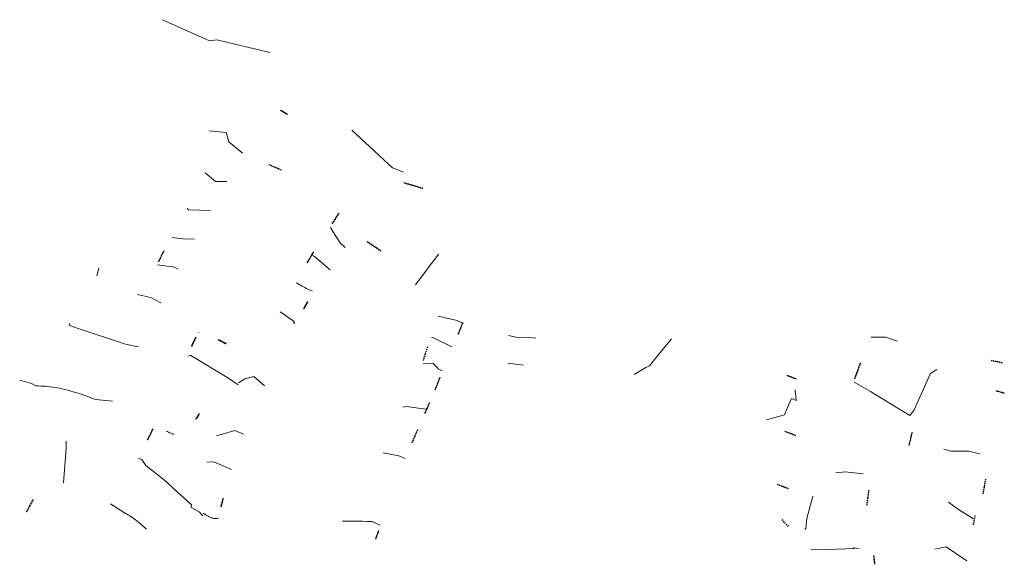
# Model space of a CAD drawing. Header units: metres. Extents: x 416209 to 416484, y 76215 to 76510.
# Tile 4 of 4: x 416286 to 416381, y 76416 to 76469. Entities that reach past the tile are written whole.
import ezdxf

# ---------------------------------------------------------------- set-up
doc = ezdxf.new("R2010")
doc.units = ezdxf.units.M
doc.linetypes.add('0_SN-Dash-1_100', pattern=[0.004, 0.001, -0.001, 0.001, -0.001])
for name, color, linetype, lineweight, true_color in [('01_SN_VRATA', 7, 'Continuous', 9, 0x800040), ('Primary Contours', 7, 'Continuous', 9, 0xc0c0c0), ('Secondary Contours', 7, 'Continuous', 9, 0xc0c0c0)]:
    doc.layers.add(name, color=color, linetype=linetype, lineweight=lineweight, true_color=true_color)

# ---------------------------------------------------------------- blocks, each defined once
blk = doc.blocks.new('SN-Dvokrilna_vrata-simetrična - 155x190-7364317-_3D_')
at = {"layer": '01_SN_VRATA', "color": 252, "linetype": '0_SN-Dash-1_100', "true_color": 0x969696}
for p, q in [((-0.725, -0.15, 1.85), (0, -0.15, 0.95)), ((-0.725, -0.15), (0, -0.15, 0.95)), ((-0.725, -0.19, 1.85), (0, -0.19, 0.95)), ((0, -0.19, 0.95), (-0.725, -0.19)), ((0.725, -0.15, 1.85), (0, -0.15, 0.95)), ((0, -0.15, 0.95), (0.725, -0.15)), ((0.725, -0.19), (0, -0.19, 0.95)), ((0.725, -0.19, 1.85), (0, -0.19, 0.95))]:
    blk.add_line(p, q, dxfattribs=at)
blk = doc.blocks.new('SN-Enojna_vrata-fleksibilno - 100x200-7364184-_3D_')
at = {"layer": '01_SN_VRATA', "color": 252, "linetype": '0_SN-Dash-1_100', "true_color": 0x969696}
for p, q in [((0.45, 0.195, 1.95), (-0.45, 0.195, 1)), ((-0.45, 0.195, 1), (0.45, 0.195)), ((0.45, 0.155, 1.95), (-0.45, 0.155, 1)), ((-0.45, 0.155, 1), (0.45, 0.155))]:
    blk.add_line(p, q, dxfattribs=at)
blk = doc.blocks.new('SN-Enojna_vrata-fleksibilno - 90x202-7366533-_3D_')
at = {"layer": '01_SN_VRATA', "color": 252, "linetype": '0_SN-Dash-1_100', "true_color": 0x969696}
for p, q in [((0.4, -0.005, 1.97), (-0.4, -0.005, 1.01)), ((-0.4, -0.005, 1.01), (0.4, -0.005)), ((0.4, -0.045, 1.97), (-0.4, -0.045, 1.01)), ((-0.4, -0.045, 1.01), (0.4, -0.045))]:
    blk.add_line(p, q, dxfattribs=at)
blk = doc.blocks.new('SN-Dvokrilna_vrata-simetrična - 120x205-7368395-_3D_')
at = {"layer": '01_SN_VRATA', "color": 252, "linetype": '0_SN-Dash-1_100', "true_color": 0x969696}
for p, q in [((-0.55, -0.15, 2), (0, -0.15, 1.025)), ((-0.55, -0.15), (0, -0.15, 1.025)), ((-0.55, -0.19, 2), (0, -0.19, 1.025)), ((0, -0.19, 1.025), (-0.55, -0.19)), ((0.55, -0.15, 2), (0, -0.15, 1.025)), ((0, -0.15, 1.025), (0.55, -0.15)), ((0.55, -0.19), (0, -0.19, 1.025)), ((0.55, -0.19, 2), (0, -0.19, 1.025))]:
    blk.add_line(p, q, dxfattribs=at)
blk = doc.blocks.new('SN-Enojna_vrata-fleksibilno - 85x170-7229360-_3D_')
at = {"layer": '01_SN_VRATA', "color": 252, "linetype": '0_SN-Dash-1_100', "true_color": 0x969696}
for p, q in [((0.375, 0.195, 1.65), (-0.375, 0.195, 0.85)), ((-0.375, 0.195, 0.85), (0.375, 0.195)), ((0.375, 0.155, 1.65), (-0.375, 0.155, 0.85)), ((-0.375, 0.155, 0.85), (0.375, 0.155))]:
    blk.add_line(p, q, dxfattribs=at)
blk = doc.blocks.new('SN-Dvokrilna_vrata-simetrična - 170x235-7370045-_3D_')
at = {"layer": '01_SN_VRATA', "color": 252, "linetype": '0_SN-Dash-1_100', "true_color": 0x969696}
for p, q in [((-0.8, -0.15, 2.3), (0, -0.15, 1.175)), ((-0.8, -0.15), (0, -0.15, 1.175)), ((-0.8, -0.19, 2.3), (0, -0.19, 1.175)), ((0, -0.19, 1.175), (-0.8, -0.19)), ((0.8, -0.15, 2.3), (0, -0.15, 1.175)), ((0, -0.15, 1.175), (0.8, -0.15)), ((0.8, -0.19), (0, -0.19, 1.175)), ((0.8, -0.19, 2.3), (0, -0.19, 1.175))]:
    blk.add_line(p, q, dxfattribs=at)
blk = doc.blocks.new('SN-Enojna_vrata-fleksibilno - 105x185-7370692-_3D_')
at = {"layer": '01_SN_VRATA', "color": 252, "linetype": '0_SN-Dash-1_100', "true_color": 0x969696}
for p, q in [((0.475, 0.195, 1.8), (-0.475, 0.195, 0.925)), ((-0.475, 0.195, 0.925), (0.475, 0.195)), ((0.475, 0.155, 1.8), (-0.475, 0.155, 0.925)), ((-0.475, 0.155, 0.925), (0.475, 0.155))]:
    blk.add_line(p, q, dxfattribs=at)
blk = doc.blocks.new('SN-Dvokrilna_vrata-simetrična - 125x175-7375350-_3D_')
at = {"layer": '01_SN_VRATA', "color": 252, "linetype": '0_SN-Dash-1_100', "true_color": 0x969696}
for p, q in [((-0.575, -0.15, 1.7), (0, -0.15, 0.875)), ((-0.575, -0.15), (0, -0.15, 0.875)), ((-0.575, -0.19, 1.7), (0, -0.19, 0.875)), ((0, -0.19, 0.875), (-0.575, -0.19)), ((0.575, -0.15, 1.7), (0, -0.15, 0.875)), ((0, -0.15, 0.875), (0.575, -0.15)), ((0.575, -0.19), (0, -0.19, 0.875)), ((0.575, -0.19, 1.7), (0, -0.19, 0.875))]:
    blk.add_line(p, q, dxfattribs=at)
blk = doc.blocks.new('SN-Dvokrilna_vrata-simetrična - 125x190-7375564-_3D_')
at = {"layer": '01_SN_VRATA', "color": 252, "linetype": '0_SN-Dash-1_100', "true_color": 0x969696}
for p, q in [((-0.575, -0.15, 1.85), (0, -0.15, 0.95)), ((-0.575, -0.15), (0, -0.15, 0.95)), ((-0.575, -0.19, 1.85), (0, -0.19, 0.95)), ((0, -0.19, 0.95), (-0.575, -0.19)), ((0.575, -0.15, 1.85), (0, -0.15, 0.95)), ((0, -0.15, 0.95), (0.575, -0.15)), ((0.575, -0.19), (0, -0.19, 0.95)), ((0.575, -0.19, 1.85), (0, -0.19, 0.95))]:
    blk.add_line(p, q, dxfattribs=at)
blk = doc.blocks.new('SN-Dvokrilna_vrata-simetrična - 138x190-7401083-_3D_')
at = {"layer": '01_SN_VRATA', "color": 252, "linetype": '0_SN-Dash-1_100', "true_color": 0x969696}
for p, q in [((-0.64, -0.05, 1.85), (0, -0.05, 0.95)), ((-0.64, -0.05), (0, -0.05, 0.95)), ((-0.64, -0.09, 1.85), (0, -0.09, 0.95)), ((0, -0.09, 0.95), (-0.64, -0.09)), ((0.64, -0.05, 1.85), (0, -0.05, 0.95)), ((0, -0.05, 0.95), (0.64, -0.05)), ((0.64, -0.09), (0, -0.09, 0.95)), ((0.64, -0.09, 1.85), (0, -0.09, 0.95))]:
    blk.add_line(p, q, dxfattribs=at)
blk = doc.blocks.new('SN-Dvokrilna_vrata-simetrična - 155x205-7404946-_3D_')
at = {"layer": '01_SN_VRATA', "color": 252, "linetype": '0_SN-Dash-1_100', "true_color": 0x969696}
for p, q in [((-0.725, 0.4, 2), (0, 0.4, 1.025)), ((-0.725, 0.4), (0, 0.4, 1.025)), ((-0.725, 0.36, 2), (0, 0.36, 1.025)), ((0, 0.36, 1.025), (-0.725, 0.36)), ((0.725, 0.4, 2), (0, 0.4, 1.025)), ((0, 0.4, 1.025), (0.725, 0.4)), ((0.725, 0.36), (0, 0.36, 1.025)), ((0.725, 0.36, 2), (0, 0.36, 1.025))]:
    blk.add_line(p, q, dxfattribs=at)
blk = doc.blocks.new('SN-Enojna_vrata-fleksibilno - 95x235-7409751-_3D_')
at = {"layer": '01_SN_VRATA', "color": 252, "linetype": '0_SN-Dash-1_100', "true_color": 0x969696}
for p, q in [((0.425, 0.195, 2.3), (-0.425, 0.195, 1.175)), ((-0.425, 0.195, 1.175), (0.425, 0.195)), ((0.425, 0.155, 2.3), (-0.425, 0.155, 1.175)), ((-0.425, 0.155, 1.175), (0.425, 0.155))]:
    blk.add_line(p, q, dxfattribs=at)
blk = doc.blocks.new('SN-Enojna_vrata-fleksibilno - 100x190-7440948-_3D_')
at = {"layer": '01_SN_VRATA', "color": 252, "linetype": '0_SN-Dash-1_100', "true_color": 0x969696}
for p, q in [((0.45, 0.195, 1.85), (-0.45, 0.195, 0.95)), ((-0.45, 0.195, 0.95), (0.45, 0.195)), ((0.45, 0.155, 1.85), (-0.45, 0.155, 0.95)), ((-0.45, 0.155, 0.95), (0.45, 0.155))]:
    blk.add_line(p, q, dxfattribs=at)
blk = doc.blocks.new('SN-Enojna_vrata-fleksibilno - 95x180-7510562-_3D_')
at = {"layer": '01_SN_VRATA', "color": 252, "linetype": '0_SN-Dash-1_100', "true_color": 0x969696}
for p, q in [((0.425, 0.195, 1.75), (-0.425, 0.195, 0.9)), ((-0.425, 0.195, 0.9), (0.425, 0.195)), ((0.425, 0.155, 1.75), (-0.425, 0.155, 0.9)), ((-0.425, 0.155, 0.9), (0.425, 0.155))]:
    blk.add_line(p, q, dxfattribs=at)
blk = doc.blocks.new('SN-Enojna_vrata-fleksibilno - 90x190-7396518-_3D_')
at = {"layer": '01_SN_VRATA', "color": 252, "linetype": '0_SN-Dash-1_100', "true_color": 0x969696}
for p, q in [((0.4, 0.195, 1.85), (-0.4, 0.195, 0.95)), ((-0.4, 0.195, 0.95), (0.4, 0.195)), ((0.4, 0.155, 1.85), (-0.4, 0.155, 0.95)), ((-0.4, 0.155, 0.95), (0.4, 0.155))]:
    blk.add_line(p, q, dxfattribs=at)
blk = doc.blocks.new('SN-Dvokrilna_vrata-simetrična - 150x200-7514365-_3D_')
at = {"layer": '01_SN_VRATA', "color": 252, "linetype": '0_SN-Dash-1_100', "true_color": 0x969696}
for p, q in [((-0.7, -0.15, 1.95), (0, -0.15, 1)), ((-0.7, -0.15), (0, -0.15, 1)), ((-0.7, -0.19, 1.95), (0, -0.19, 1)), ((0, -0.19, 1), (-0.7, -0.19)), ((0.7, -0.15, 1.95), (0, -0.15, 1)), ((0, -0.15, 1), (0.7, -0.15)), ((0.7, -0.19), (0, -0.19, 1)), ((0.7, -0.19, 1.95), (0, -0.19, 1))]:
    blk.add_line(p, q, dxfattribs=at)
blk = doc.blocks.new('SN-Dvokrilna_vrata-simetrična - 170x195-7515659-_3D_')
at = {"layer": '01_SN_VRATA', "color": 252, "linetype": '0_SN-Dash-1_100', "true_color": 0x969696}
for p, q in [((-0.8, -0.3, 1.9), (0, -0.3, 0.975)), ((-0.8, -0.3), (0, -0.3, 0.975)), ((-0.8, -0.34, 1.9), (0, -0.34, 0.975)), ((0, -0.34, 0.975), (-0.8, -0.34)), ((0.8, -0.3, 1.9), (0, -0.3, 0.975)), ((0, -0.3, 0.975), (0.8, -0.3)), ((0.8, -0.34), (0, -0.34, 0.975)), ((0.8, -0.34, 1.9), (0, -0.34, 0.975))]:
    blk.add_line(p, q, dxfattribs=at)
blk = doc.blocks.new('SN-Enojna_vrata-fleksibilno - 95x200-7247060-_3D_')
at = {"layer": '01_SN_VRATA', "color": 252, "linetype": '0_SN-Dash-1_100', "true_color": 0x969696}
for p, q in [((0.425, 0.195, 1.95), (-0.425, 0.195, 1)), ((-0.425, 0.195, 1), (0.425, 0.195)), ((0.425, 0.155, 1.95), (-0.425, 0.155, 1)), ((-0.425, 0.155, 1), (0.425, 0.155))]:
    blk.add_line(p, q, dxfattribs=at)
blk = doc.blocks.new('SN-Dvokrilna_vrata-simetrična - 145x195-7517770-_3D_')
at = {"layer": '01_SN_VRATA', "color": 252, "linetype": '0_SN-Dash-1_100', "true_color": 0x969696}
for p, q in [((-0.675, -0.15, 1.9), (0, -0.15, 0.975)), ((-0.675, -0.15), (0, -0.15, 0.975)), ((-0.675, -0.19, 1.9), (0, -0.19, 0.975)), ((0, -0.19, 0.975), (-0.675, -0.19)), ((0.675, -0.15, 1.9), (0, -0.15, 0.975)), ((0, -0.15, 0.975), (0.675, -0.15)), ((0.675, -0.19), (0, -0.19, 0.975)), ((0.675, -0.19, 1.9), (0, -0.19, 0.975))]:
    blk.add_line(p, q, dxfattribs=at)
blk = doc.blocks.new('SN-Dvokrilna_vrata-simetrična - 130x190-7517879-_3D_')
at = {"layer": '01_SN_VRATA', "color": 252, "linetype": '0_SN-Dash-1_100', "true_color": 0x969696}
for p, q in [((-0.6, -0.15, 1.85), (0, -0.15, 0.95)), ((-0.6, -0.15), (0, -0.15, 0.95)), ((-0.6, -0.19, 1.85), (0, -0.19, 0.95)), ((0, -0.19, 0.95), (-0.6, -0.19)), ((0.6, -0.15, 1.85), (0, -0.15, 0.95)), ((0, -0.15, 0.95), (0.6, -0.15)), ((0.6, -0.19), (0, -0.19, 0.95)), ((0.6, -0.19, 1.85), (0, -0.19, 0.95))]:
    blk.add_line(p, q, dxfattribs=at)
blk = doc.blocks.new('SN-Dvokrilna_vrata-simetrična - 140x185-7518089-_3D_')
at = {"layer": '01_SN_VRATA', "color": 252, "linetype": '0_SN-Dash-1_100', "true_color": 0x969696}
for p, q in [((-0.65, -0.15, 1.8), (0, -0.15, 0.925)), ((-0.65, -0.15), (0, -0.15, 0.925)), ((-0.65, -0.19, 1.8), (0, -0.19, 0.925)), ((0, -0.19, 0.925), (-0.65, -0.19)), ((0.65, -0.15, 1.8), (0, -0.15, 0.925)), ((0, -0.15, 0.925), (0.65, -0.15)), ((0.65, -0.19), (0, -0.19, 0.925)), ((0.65, -0.19, 1.8), (0, -0.19, 0.925))]:
    blk.add_line(p, q, dxfattribs=at)
blk = doc.blocks.new('SN-Dvokrilna_vrata-simetrična - 125x180-7410588-_3D_')
at = {"layer": '01_SN_VRATA', "color": 252, "linetype": '0_SN-Dash-1_100', "true_color": 0x969696}
for p, q in [((-0.575, -0.15, 1.75), (0, -0.15, 0.9)), ((-0.575, -0.15), (0, -0.15, 0.9)), ((-0.575, -0.19, 1.75), (0, -0.19, 0.9)), ((0, -0.19, 0.9), (-0.575, -0.19)), ((0.575, -0.15, 1.75), (0, -0.15, 0.9)), ((0, -0.15, 0.9), (0.575, -0.15)), ((0.575, -0.19), (0, -0.19, 0.9)), ((0.575, -0.19, 1.75), (0, -0.19, 0.9))]:
    blk.add_line(p, q, dxfattribs=at)
blk = doc.blocks.new('SN-Dvokrilna_vrata-simetrična - 200x225-7520434-_3D_')
at = {"layer": '01_SN_VRATA', "color": 252, "linetype": '0_SN-Dash-1_100', "true_color": 0x969696}
for p, q in [((-0.95, -0.15, 2.2), (0, -0.15, 1.125)), ((-0.95, -0.15), (0, -0.15, 1.125)), ((-0.95, -0.19, 2.2), (0, -0.19, 1.125)), ((0, -0.19, 1.125), (-0.95, -0.19)), ((0.95, -0.15, 2.2), (0, -0.15, 1.125)), ((0, -0.15, 1.125), (0.95, -0.15)), ((0.95, -0.19), (0, -0.19, 1.125)), ((0.95, -0.19, 2.2), (0, -0.19, 1.125))]:
    blk.add_line(p, q, dxfattribs=at)
blk = doc.blocks.new('SN-Enojna_vrata-fleksibilno - 90x225-7522212-_3D_')
at = {"layer": '01_SN_VRATA', "color": 252, "linetype": '0_SN-Dash-1_100', "true_color": 0x969696}
for p, q in [((0.4, 0.195, 2.2), (-0.4, 0.195, 1.125)), ((-0.4, 0.195, 1.125), (0.4, 0.195)), ((0.4, 0.155, 2.2), (-0.4, 0.155, 1.125)), ((-0.4, 0.155, 1.125), (0.4, 0.155))]:
    blk.add_line(p, q, dxfattribs=at)
blk = doc.blocks.new('SN-Dvokrilna_vrata-simetrična - 130x180-7530347-_3D_')
at = {"layer": '01_SN_VRATA', "color": 252, "linetype": '0_SN-Dash-1_100', "true_color": 0x969696}
for p, q in [((-0.6, -0.15, 1.75), (0, -0.15, 0.9)), ((-0.6, -0.15), (0, -0.15, 0.9)), ((-0.6, -0.19, 1.75), (0, -0.19, 0.9)), ((0, -0.19, 0.9), (-0.6, -0.19)), ((0.6, -0.15, 1.75), (0, -0.15, 0.9)), ((0, -0.15, 0.9), (0.6, -0.15)), ((0.6, -0.19), (0, -0.19, 0.9)), ((0.6, -0.19, 1.75), (0, -0.19, 0.9))]:
    blk.add_line(p, q, dxfattribs=at)
blk = doc.blocks.new('SN-Dvokrilna_vrata-simetrična - 140x190-7535819-_3D_')
at = {"layer": '01_SN_VRATA', "color": 252, "linetype": '0_SN-Dash-1_100', "true_color": 0x969696}
for p, q in [((-0.65, -0.15, 1.85), (0, -0.15, 0.95)), ((-0.65, -0.15), (0, -0.15, 0.95)), ((-0.65, -0.19, 1.85), (0, -0.19, 0.95)), ((0, -0.19, 0.95), (-0.65, -0.19)), ((0.65, -0.15, 1.85), (0, -0.15, 0.95)), ((0, -0.15, 0.95), (0.65, -0.15)), ((0.65, -0.19), (0, -0.19, 0.95)), ((0.65, -0.19, 1.85), (0, -0.19, 0.95))]:
    blk.add_line(p, q, dxfattribs=at)
blk = doc.blocks.new('SN-Dvokrilna_vrata-simetrična - 130x170-7420931-_3D_')
at = {"layer": '01_SN_VRATA', "color": 252, "linetype": '0_SN-Dash-1_100', "true_color": 0x969696}
for p, q in [((-0.6, -0.15, 1.65), (0, -0.15, 0.85)), ((-0.6, -0.15), (0, -0.15, 0.85)), ((-0.6, -0.19, 1.65), (0, -0.19, 0.85)), ((0, -0.19, 0.85), (-0.6, -0.19)), ((0.6, -0.15, 1.65), (0, -0.15, 0.85)), ((0, -0.15, 0.85), (0.6, -0.15)), ((0.6, -0.19), (0, -0.19, 0.85)), ((0.6, -0.19, 1.65), (0, -0.19, 0.85))]:
    blk.add_line(p, q, dxfattribs=at)
blk = doc.blocks.new('SN-Dvokrilna_vrata-simetrična - 130x205-7536777-_3D_')
at = {"layer": '01_SN_VRATA', "color": 252, "linetype": '0_SN-Dash-1_100', "true_color": 0x969696}
for p, q in [((-0.6, -0.15, 2), (0, -0.15, 1.025)), ((-0.6, -0.15), (0, -0.15, 1.025)), ((-0.6, -0.19, 2), (0, -0.19, 1.025)), ((0, -0.19, 1.025), (-0.6, -0.19)), ((0.6, -0.15, 2), (0, -0.15, 1.025)), ((0, -0.15, 1.025), (0.6, -0.15)), ((0.6, -0.19), (0, -0.19, 1.025)), ((0.6, -0.19, 2), (0, -0.19, 1.025))]:
    blk.add_line(p, q, dxfattribs=at)
blk = doc.blocks.new('SN-Enojna_vrata-fleksibilno - 108x225-7536981-_3D_')
at = {"layer": '01_SN_VRATA', "color": 252, "linetype": '0_SN-Dash-1_100', "true_color": 0x969696}
for p, q in [((0.49, 0.195, 2.2), (-0.49, 0.195, 1.125)), ((-0.49, 0.195, 1.125), (0.49, 0.195)), ((0.49, 0.155, 2.2), (-0.49, 0.155, 1.125)), ((-0.49, 0.155, 1.125), (0.49, 0.155))]:
    blk.add_line(p, q, dxfattribs=at)
blk = doc.blocks.new('SN-Enojna_vrata-fleksibilno - 95x185-7499303-_3D_')
at = {"layer": '01_SN_VRATA', "color": 252, "linetype": '0_SN-Dash-1_100', "true_color": 0x969696}
for p, q in [((0.425, 0.195, 1.8), (-0.425, 0.195, 0.925)), ((-0.425, 0.195, 0.925), (0.425, 0.195)), ((0.425, 0.155, 1.8), (-0.425, 0.155, 0.925)), ((-0.425, 0.155, 0.925), (0.425, 0.155))]:
    blk.add_line(p, q, dxfattribs=at)
blk = doc.blocks.new('SN-Enojna_vrata-fleksibilno - 90x185-7524412-_3D_')
at = {"layer": '01_SN_VRATA', "color": 252, "linetype": '0_SN-Dash-1_100', "true_color": 0x969696}
for p, q in [((0.4, 0.195, 1.8), (-0.4, 0.195, 0.925)), ((-0.4, 0.195, 0.925), (0.4, 0.195)), ((0.4, 0.155, 1.8), (-0.4, 0.155, 0.925)), ((-0.4, 0.155, 0.925), (0.4, 0.155))]:
    blk.add_line(p, q, dxfattribs=at)
blk = doc.blocks.new('SN-Enojna_vrata-fleksibilno - 80x155-7537822-_3D_')
at = {"layer": '01_SN_VRATA', "color": 252, "linetype": '0_SN-Dash-1_100', "true_color": 0x969696}
for p, q in [((0.35, 0.095, 1.5), (-0.35, 0.095, 0.775)), ((-0.35, 0.095, 0.775), (0.35, 0.095)), ((0.35, 0.055, 1.5), (-0.35, 0.055, 0.775)), ((-0.35, 0.055, 0.775), (0.35, 0.055))]:
    blk.add_line(p, q, dxfattribs=at)
blk = doc.blocks.new('SN-Enojna_vrata-fleksibilno - 75x185-7538240-_3D_')
at = {"layer": '01_SN_VRATA', "color": 252, "linetype": '0_SN-Dash-1_100', "true_color": 0x969696}
for p, q in [((0.325, 0.045, 1.8), (-0.325, 0.045, 0.925)), ((-0.325, 0.045, 0.925), (0.325, 0.045)), ((0.325, 0.005, 1.8), (-0.325, 0.005, 0.925)), ((-0.325, 0.005, 0.925), (0.325, 0.005))]:
    blk.add_line(p, q, dxfattribs=at)

msp = doc.modelspace()

# ---------------------------------------------------------------- linework, layer by layer
at = {"layer": 'Primary Contours'}
for p, q in [((416304.382, 76458.247, 271.835), (416306.031, 76458.082, 271.835)), ((416306.031, 76458.082, 271.835), (416306.307, 76457.195, 271.835)), ((416306.307, 76457.195, 271.835), (416307.59, 76456.123, 271.835)), ((416307.59, 76456.123, 271.835), (416307.656, 76456.121, 271.835)), ((416302.256, 76450.747, 272.835), (416302.412, 76450.617, 272.835)), ((416302.412, 76450.617, 272.835), (416304.532, 76450.56, 272.835)), ((416316.128, 76448.91, 271.835), (416316.362, 76448.536, 271.835)), ((416316.362, 76448.536, 271.835), (416316.597, 76448.161, 271.835)), ((416316.597, 76448.161, 271.835), (416316.833, 76447.786, 271.835)), ((416316.833, 76447.786, 271.835), (416317.07, 76447.413, 271.835)), ((416317.07, 76447.413, 271.835), (416317.563, 76446.986, 271.835)), ((416326.145, 76445.732, 271.835), (416326.594, 76446.318, 271.835)), ((416299.411, 76445.296, 273.835), (416301.041, 76445.079, 273.835)), ((416301.041, 76445.079, 273.835), (416301.381, 76444.89, 273.835)), ((416325.25, 76444.558, 271.835), (416325.696, 76445.146, 271.835)), ((416325.696, 76445.146, 271.835), (416326.145, 76445.732, 271.835)), ((416324.365, 76443.375, 271.835), (416324.806, 76443.968, 271.835)), ((416324.806, 76443.968, 271.835), (416325.25, 76444.558, 271.835)), ((416312.812, 76443.569, 272.835), (416312.951, 76443.487, 272.835)), ((416312.951, 76443.487, 272.835), (416313.089, 76443.405, 272.835)), ((416313.089, 76443.405, 272.835), (416313.229, 76443.325, 272.835)), ((416313.229, 76443.325, 272.835), (416313.369, 76443.246, 272.835)), ((416313.369, 76443.246, 272.835), (416313.51, 76443.169, 272.835)), ((416313.51, 76443.169, 272.835), (416313.652, 76443.093, 272.835)), ((416313.652, 76443.093, 272.835), (416313.795, 76443.019, 272.835)), ((416313.795, 76443.019, 272.835), (416313.939, 76442.947, 272.835)), ((416313.939, 76442.947, 272.835), (416314.084, 76442.878, 272.835)), ((416314.084, 76442.878, 272.835), (416314.231, 76442.813, 272.835)), ((416314.231, 76442.813, 272.835), (416314.38, 76442.753, 272.835)), ((416314.38, 76442.753, 272.835), (416314.381, 76442.752, 272.835)), ((416290.906, 76439.64, 274.835), (416290.859, 76439.454, 274.835)), ((416290.859, 76439.454, 274.835), (416291.521, 76439.224, 274.835)), ((416291.521, 76439.224, 274.835), (416296.293, 76437.629, 274.835)), ((416303.433, 76438.768, 273.835), (416303.405, 76438.77, 273.835)), ((416325.904, 76438.28, 272.835), (416326.096, 76438.238, 272.835)), ((416326.096, 76438.238, 272.835), (416327.889, 76437.385, 272.835)), ((416368.453, 76438.299, 272.835), (416369.83, 76438.321, 272.835)), ((416369.83, 76438.321, 272.835), (416370.993, 76437.912, 272.835)), ((416296.293, 76437.629, 274.835), (416297.559, 76437.369, 274.835)), ((416302.335, 76436.455, 273.835), (416302.598, 76436.539, 273.835)), ((416302.598, 76436.539, 273.835), (416302.636, 76436.52, 273.835)), ((416302.636, 76436.52, 273.835), (416306.28, 76434.336, 273.835)), ((416333.282, 76435.793, 272.835), (416334.813, 76435.606, 272.835)), ((416307.844, 76434.282, 273.835), (416308.721, 76434.499, 273.835)), ((416308.721, 76434.499, 273.835), (416309.758, 76433.596, 273.835)), ((416306.28, 76434.336, 273.835), (416307.216, 76433.699, 273.835)), ((416307.248, 76433.894, 273.835), (416307.844, 76434.282, 273.835)), ((416323.14, 76431.544, 273.835), (416323.48, 76431.611, 273.835)), ((416323.48, 76431.611, 273.835), (416325.355, 76431.349, 273.835)), ((416290.556, 76428.242, 275.835), (416290.561, 76427.567, 275.835)), ((416290.561, 76427.567, 275.835), (416290.426, 76425.904, 275.835)), ((416375.46, 76427.469, 273.835), (416376.189, 76427.294, 273.835)), ((416376.189, 76427.294, 273.835), (416377.881, 76427.292, 273.835)), ((416377.881, 76427.292, 273.835), (416378.957, 76427.034, 273.835)), ((416290.426, 76425.904, 275.835), (416290.292, 76424.241, 275.835)), ((416304.163, 76426.231, 274.835), (416304.852, 76426.26, 274.835)), ((416304.852, 76426.26, 274.835), (416306.544, 76425.529, 274.835)), ((416365.022, 76425.192, 273.835), (416365.941, 76425.287, 273.835)), ((416365.941, 76425.287, 273.835), (416367.666, 76425.1, 273.835)), ((416294.862, 76422.213, 275.835), (416296.285, 76421.267, 275.835)), ((416296.285, 76421.267, 275.835), (416296.434, 76421.19, 275.835)), ((416296.434, 76421.19, 275.835), (416296.58, 76421.108, 275.835)), ((416296.58, 76421.108, 275.835), (416296.724, 76421.022, 275.835)), ((416296.724, 76421.022, 275.835), (416296.866, 76420.932, 275.835)), ((416296.866, 76420.932, 275.835), (416297.006, 76420.839, 275.835)), ((416297.006, 76420.839, 275.835), (416297.143, 76420.743, 275.835)), ((416297.143, 76420.743, 275.835), (416297.279, 76420.644, 275.835)), ((416297.279, 76420.644, 275.835), (416297.413, 76420.543, 275.835)), ((416297.413, 76420.543, 275.835), (416297.545, 76420.439, 275.835)), ((416297.545, 76420.439, 275.835), (416297.815, 76420.208, 275.835)), ((416297.815, 76420.208, 275.835), (416298.083, 76419.974, 275.835)), ((416317.309, 76420.525, 274.835), (416317.786, 76420.529, 274.835)), ((416317.786, 76420.529, 274.835), (416318.263, 76420.527, 274.835)), ((416318.263, 76420.527, 274.835), (416318.741, 76420.521, 274.835)), ((416318.741, 76420.521, 274.835), (416319.218, 76420.511, 274.835)), ((416319.218, 76420.511, 274.835), (416319.695, 76420.499, 274.835)), ((416319.695, 76420.499, 274.835), (416320.172, 76420.484, 274.835)), ((416320.172, 76420.484, 274.835), (416320.929, 76420.145, 274.835)), ((416298.083, 76419.974, 275.835), (416298.347, 76419.736, 275.835)), ((416374.62, 76417.813, 274.835), (416375.689, 76418.034, 274.835)), ((416375.689, 76418.034, 274.835), (416377.715, 76416.693, 274.835))]:
    msp.add_line(p, q, dxfattribs=at)
at = {"layer": 'Secondary Contours'}
for p, q in [((416299.889, 76468.993, 271.335), (416304.424, 76466.954, 271.335)), ((416304.424, 76466.954, 271.335), (416305.127, 76467.036, 271.335)), ((416305.127, 76467.036, 271.335), (416310.265, 76465.817, 271.335)), ((416318.184, 76458.319, 271.335), (416322.141, 76454.691, 271.335)), ((416322.141, 76454.691, 271.335), (416323.191, 76454.254, 271.335)), ((416304.003, 76454.203, 272.335), (416305.001, 76453.37, 272.335)), ((416305.001, 76453.37, 272.335), (416306.094, 76453.341, 272.335)), ((416300.8, 76447.947, 273.335), (416301.833, 76447.81, 273.335)), ((416301.833, 76447.81, 273.335), (416302.969, 76447.779, 273.335)), ((416314.395, 76446.212, 272.335), (416314.489, 76446.163, 272.335)), ((416314.489, 76446.163, 272.335), (416314.582, 76446.114, 272.335)), ((416314.582, 76446.114, 272.335), (416316.088, 76444.812, 272.335)), ((416293.707, 76444.988, 274.335), (416293.52, 76444.252, 274.335)), ((416297.458, 76442.46, 274.335), (416297.589, 76442.388, 274.335)), ((416297.589, 76442.388, 274.335), (416298.751, 76442.146, 274.335)), ((416298.751, 76442.146, 274.335), (416299.707, 76441.616, 274.335)), ((416311.251, 76440.748, 273.335), (416312.615, 76439.828, 273.335)), ((416326.556, 76440.328, 272.335), (416328.396, 76439.923, 272.335)), ((416312.615, 76439.828, 273.335), (416312.553, 76439.726, 273.335)), ((416312.553, 76439.726, 273.335), (416312.673, 76439.622, 273.335)), ((416328.396, 76439.923, 272.335), (416328.853, 76439.705, 272.335)), ((416333.369, 76438.468, 272.335), (416333.51, 76438.447, 272.335)), ((416333.51, 76438.447, 272.335), (416333.65, 76438.42, 272.335)), ((416333.65, 76438.42, 272.335), (416333.789, 76438.388, 272.335)), ((416333.789, 76438.388, 272.335), (416333.926, 76438.35, 272.335)), ((416333.926, 76438.35, 272.335), (416334.062, 76438.307, 272.335)), ((416334.062, 76438.307, 272.335), (416335.386, 76438.283, 272.335)), ((416335.386, 76438.283, 272.335), (416336.014, 76438.206, 272.335)), ((416348.057, 76436.848, 272.335), (416349.122, 76438.148, 272.335)), ((416346.993, 76435.547, 272.335), (416348.057, 76436.848, 272.335)), ((416325.087, 76435.716, 273.335), (416326.056, 76435.748, 273.335)), ((416326.056, 76435.748, 273.335), (416326.461, 76435.388, 273.335)), ((416326.461, 76435.388, 273.335), (416326.544, 76435.245, 273.335)), ((416346.31, 76435.177, 272.335), (416346.652, 76435.362, 272.335)), ((416346.652, 76435.362, 272.335), (416346.993, 76435.547, 272.335)), ((416326.544, 76435.245, 273.335), (416326.924, 76435.064, 273.335)), ((416345.502, 76434.713, 272.335), (416346.31, 76435.177, 272.335)), ((416372.587, 76431.208, 273.335), (416374.183, 76434.802, 273.335)), ((416374.183, 76434.802, 273.335), (416374.795, 76435.191, 273.335)), ((416286.064, 76434.149, 275.335), (416287.217, 76433.823, 275.335)), ((416287.217, 76433.823, 275.335), (416287.636, 76433.588, 275.335)), ((416287.636, 76433.588, 275.335), (416287.865, 76433.589, 275.335)), ((416287.865, 76433.589, 275.335), (416288.095, 76433.585, 275.335)), ((416288.095, 76433.585, 275.335), (416288.324, 76433.575, 275.335)), ((416288.324, 76433.575, 275.335), (416288.553, 76433.559, 275.335)), ((416288.553, 76433.559, 275.335), (416288.781, 76433.538, 275.335)), ((416288.781, 76433.538, 275.335), (416289.009, 76433.512, 275.335)), ((416289.009, 76433.512, 275.335), (416289.236, 76433.481, 275.335)), ((416289.236, 76433.481, 275.335), (416289.463, 76433.446, 275.335)), ((416289.463, 76433.446, 275.335), (416289.689, 76433.406, 275.335)), ((416366.792, 76433.948, 273.335), (416368.376, 76433.042, 273.335)), ((416289.689, 76433.406, 275.335), (416289.914, 76433.362, 275.335)), ((416289.914, 76433.362, 275.335), (416290.138, 76433.315, 275.335)), ((416290.138, 76433.315, 275.335), (416290.362, 76433.264, 275.335)), ((416290.362, 76433.264, 275.335), (416290.585, 76433.209, 275.335)), ((416290.585, 76433.209, 275.335), (416290.807, 76433.152, 275.335)), ((416290.807, 76433.152, 275.335), (416291.028, 76433.091, 275.335)), ((416291.028, 76433.091, 275.335), (416291.249, 76433.028, 275.335)), ((416291.249, 76433.028, 275.335), (416291.468, 76432.962, 275.335)), ((416291.468, 76432.962, 275.335), (416291.687, 76432.893, 275.335)), ((416291.687, 76432.893, 275.335), (416291.906, 76432.823, 275.335)), ((416291.906, 76432.823, 275.335), (416292.123, 76432.75, 275.335)), ((416292.123, 76432.75, 275.335), (416292.34, 76432.675, 275.335)), ((416292.34, 76432.675, 275.335), (416292.556, 76432.599, 275.335)), ((416292.556, 76432.599, 275.335), (416292.772, 76432.52, 275.335)), ((416292.772, 76432.52, 275.335), (416292.987, 76432.44, 275.335)), ((416361.199, 76432.186, 273.335), (416361.088, 76433.209, 273.335)), ((416368.376, 76433.042, 273.335), (416372.17, 76430.724, 273.335)), ((416292.987, 76432.44, 275.335), (416293.201, 76432.359, 275.335)), ((416293.201, 76432.359, 275.335), (416293.415, 76432.276, 275.335)), ((416293.415, 76432.276, 275.335), (416295.034, 76432.131, 275.335)), ((416360.061, 76430.786, 273.335), (416360.365, 76431.515, 273.335)), ((416360.365, 76431.515, 273.335), (416360.749, 76432.364, 273.335)), ((416360.749, 76432.364, 273.335), (416361.199, 76432.186, 273.335)), ((416358.312, 76430.332, 273.335), (416360.061, 76430.786, 273.335)), ((416372.17, 76430.724, 273.335), (416372.587, 76431.208, 273.335)), ((416305.12, 76428.783, 274.335), (416306.873, 76429.287, 274.335)), ((416306.873, 76429.287, 274.335), (416307.728, 76428.918, 274.335)), ((416321.239, 76427.141, 274.335), (416322.753, 76426.841, 274.335)), ((416322.753, 76426.841, 274.335), (416323.371, 76426.564, 274.335)), ((416297.569, 76426.57, 275.335), (416297.876, 76426.487, 275.335)), ((416297.876, 76426.487, 275.335), (416298.271, 76425.906, 275.335)), ((416298.271, 76425.906, 275.335), (416300.224, 76424.344, 275.335)), ((416300.224, 76424.344, 275.335), (416301.051, 76423.596, 275.335)), ((416301.051, 76423.596, 275.335), (416301.877, 76422.846, 275.335)), ((416362.809, 76422.943, 274.335), (416362.215, 76420.795, 274.335)), ((416301.877, 76422.846, 275.335), (416302.7, 76422.094, 275.335)), ((416302.7, 76422.094, 275.335), (416302.659, 76421.84, 275.335)), ((416375.926, 76422.359, 274.335), (416376.904, 76421.656, 274.335)), ((416302.659, 76421.84, 275.335), (416303.422, 76421.417, 275.335)), ((416303.422, 76421.417, 275.335), (416303.792, 76421.045, 275.335)), ((416303.828, 76421.301, 275.335), (416304.06, 76421.145, 275.335)), ((416304.06, 76421.145, 275.335), (416304.116, 76421.108, 275.335)), ((416304.116, 76421.108, 275.335), (416304.173, 76421.072, 275.335)), ((416304.173, 76421.072, 275.335), (416304.23, 76421.038, 275.335)), ((416304.23, 76421.038, 275.335), (416304.288, 76421.004, 275.335)), ((416376.904, 76421.656, 274.335), (416378.36, 76420.746, 274.335)), ((416304.288, 76421.004, 275.335), (416304.346, 76420.972, 275.335)), ((416304.346, 76420.972, 275.335), (416304.406, 76420.941, 275.335)), ((416304.406, 76420.941, 275.335), (416304.466, 76420.912, 275.335)), ((416304.466, 76420.912, 275.335), (416304.527, 76420.884, 275.335)), ((416304.527, 76420.884, 275.335), (416304.589, 76420.859, 275.335)), ((416304.589, 76420.859, 275.335), (416304.652, 76420.836, 275.335)), ((416304.652, 76420.836, 275.335), (416304.715, 76420.816, 275.335)), ((416304.715, 76420.816, 275.335), (416304.78, 76420.799, 275.335)), ((416304.78, 76420.799, 275.335), (416304.845, 76420.785, 275.335)), ((416304.845, 76420.785, 275.335), (416304.911, 76420.776, 275.335)), ((416304.911, 76420.776, 275.335), (416304.978, 76420.77, 275.335)), ((416304.978, 76420.77, 275.335), (416305.045, 76420.77, 275.335)), ((416305.045, 76420.77, 275.335), (416305.111, 76420.775, 275.335)), ((416305.111, 76420.775, 275.335), (416305.177, 76420.786, 275.335)), ((416305.177, 76420.786, 275.335), (416305.242, 76420.802, 275.335)), ((416305.242, 76420.802, 275.335), (416305.306, 76420.823, 275.335)), ((416362.215, 76420.795, 274.335), (416362.133, 76419.822, 274.335)), ((416362.133, 76419.822, 274.335), (416362.041, 76419.73, 274.335)), ((416362.655, 76417.781, 274.335), (416363.479, 76417.756, 274.335)), ((416363.479, 76417.756, 274.335), (416366.847, 76417.868, 274.335)), ((416366.703, 76417.944, 274.335), (416367.297, 76417.885, 274.335)), ((416366.847, 76417.868, 274.335), (416366.703, 76417.944, 274.335))]:
    msp.add_line(p, q, dxfattribs=at)

# ---------------------------------------------------------------- block references
at = {"layer": '01_SN_VRATA', "color": 252, "linetype": '0_SN-Dash-1_100', "true_color": 0x969696}
for name, p, rotation in [('SN-Enojna_vrata-fleksibilno - 90x225-7522212-_3D_', (416311.546, 76459.892, 272.152), 329.7559285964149), ('SN-Dvokrilna_vrata-simetrična - 140x190-7535819-_3D_', (416310.711, 76454.571, 271.786), 155.65811558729), ('SN-Dvokrilna_vrata-simetrična - 200x225-7520434-_3D_', (416324.209, 76453.12, 271.463), 343.2772108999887), ('SN-Dvokrilna_vrata-simetrična - 125x180-7410588-_3D_', (416324.209, 76453.12, 274.352), 343.2772108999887), ('SN-Dvokrilna_vrata-simetrična - 130x170-7420931-_3D_', (416316.485, 76449.886, 271.213), 55.81347714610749), ('SN-Dvokrilna_vrata-simetrična - 170x195-7515659-_3D_', (416320.165, 76446.825, 271.392), 145.3797411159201), ('SN-Dvokrilna_vrata-simetrična - 130x180-7530347-_3D_', (416299.599, 76446.194, 273.979), 62.34111417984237), ('SN-Dvokrilna_vrata-simetrična - 130x180-7530347-_3D_', (416314.038, 76446.106, 272.481), 58.36676049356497), ('SN-Enojna_vrata-fleksibilno - 90x190-7396518-_3D_', (416313.896, 76441.317, 273.207), 61.83518145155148), ('SN-Dvokrilna_vrata-simetrična - 130x190-7517879-_3D_', (416328.867, 76439.086, 272.214), 247.4186935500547), ('SN-Enojna_vrata-fleksibilno - 108x225-7536981-_3D_', (416302.743, 76437.935, 273.823), 245.1890157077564), ('SN-Enojna_vrata-fleksibilno - 90x225-7522212-_3D_', (416302.718, 76437.88, 276.703), 245.1890157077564), ('SN-Enojna_vrata-fleksibilno - 95x185-7499303-_3D_', (416305.746, 76438.019, 273.843), 152.9999999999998), ('SN-Enojna_vrata-fleksibilno - 90x185-7524412-_3D_', (416305.746, 76438.019, 276.292), 152.9999999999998), ('SN-Dvokrilna_vrata-simetrična - 150x200-7514365-_3D_', (416325.157, 76436.761, 273.385), 72.33060354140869), ('SN-Dvokrilna_vrata-simetrična - 170x235-7370045-_3D_', (416366.968, 76435.111, 273.373), 69.11191786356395), ('SN-Dvokrilna_vrata-simetrična - 120x205-7368395-_3D_', (416380.619, 76436.109, 273.871), 347.6949309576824), ('SN-Dvokrilna_vrata-simetrična - 140x185-7518089-_3D_', (416326.65, 76433.756, 273.507), 247.4186935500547), ('SN-Enojna_vrata-fleksibilno - 105x185-7370692-_3D_', (416360.798, 76434.608, 276.18), 159.1119178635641), ('SN-Enojna_vrata-fleksibilno - 85x170-7229360-_3D_', (416366.884, 76434.891, 276.71), 249.1119178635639), ('SN-Enojna_vrata-fleksibilno - 90x202-7366533-_3D_', (416380.928, 76432.986, 276.678), 164.5046380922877), ('SN-Dvokrilna_vrata-simetrična - 125x180-7410588-_3D_', (416325.648, 76431.396, 273.695), 246.3070024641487), ('SN-Enojna_vrata-fleksibilno - 75x185-7538240-_3D_', (416303.259, 76430.654, 274.178), 237.5778860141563), ('SN-Dvokrilna_vrata-simetrična - 130x205-7536777-_3D_', (416298.544, 76428.992, 275.102), 62.5741886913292), ('SN-Enojna_vrata-fleksibilno - 80x155-7537822-_3D_', (416300.635, 76429.135, 275.002), 155.9999999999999), ('SN-Dvokrilna_vrata-simetrična - 145x195-7517770-_3D_', (416324.449, 76428.663, 274.233), 246.3070024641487), ('SN-Dvokrilna_vrata-simetrična - 125x175-7375350-_3D_', (416360.561, 76428.848, 272.5), 158.4764910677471), ('SN-Dvokrilna_vrata-simetrična - 138x190-7401083-_3D_', (416372.187, 76428.49, 273.43), 76.13152523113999), ('SN-Dvokrilna_vrata-simetrična - 125x190-7375564-_3D_', (416359.959, 76424.032, 274.75), 338.9095584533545), ('SN-Dvokrilna_vrata-simetrična - 155x190-7364317-_3D_', (416379.228, 76423.911, 274.091), 79.0237958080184), ('SN-Dvokrilna_vrata-simetrična - 155x205-7404946-_3D_', (416367.743, 76422.846, 274.45), 261.751881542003), ('SN-Dvokrilna_vrata-simetrična - 145x195-7517770-_3D_', (416286.896, 76422.097, 275.967), 61.23040832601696), ('SN-Enojna_vrata-fleksibilno - 95x180-7510562-_3D_', (416305.816, 76422.272, 275.33), 75.99999999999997), ('SN-Enojna_vrata-fleksibilno - 100x200-7364184-_3D_', (416378.583, 76420.588, 274.443), 79.0237958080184), ('SN-Enojna_vrata-fleksibilno - 100x190-7440948-_3D_', (416359.989, 76420.221, 275.12), 313.5622055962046), ('SN-Enojna_vrata-fleksibilno - 95x200-7247060-_3D_', (416320.814, 76419.138, 275.05), 69.17844541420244), ('SN-Enojna_vrata-fleksibilno - 95x235-7409751-_3D_', (416368.915, 76416.798, 276.66), 96.49126369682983)]:
    msp.add_blockref(name, p, dxfattribs=dict(at, rotation=rotation))

doc.saveas('drawing.dxf')
